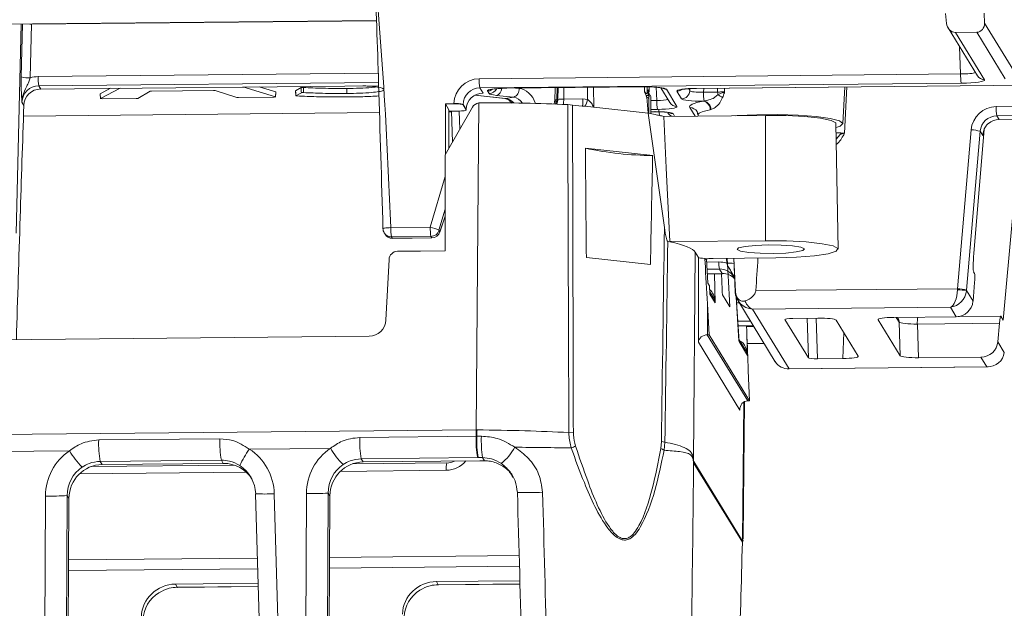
# Model space of a CAD drawing. Header units: millimetres. Extents: x 0 to 1118, y 0 to 864.
# Tile 96 of 256: x 516 to 531, y 291 to 300. Entities that reach past the tile are written whole.
import ezdxf

# ---------------------------------------------------------------- set-up
doc = ezdxf.new("R2010")
doc.units = ezdxf.units.MM
doc.styles.add('SLDTEXTSTYLE3', font='TXT', dxfattribs={"width": 0.605})
doc.dimstyles.new('SLDDIMSTYLE0', dxfattribs={"dimtxt": 3.175, "dimasz": 3.302, "dimexe": 0, "dimexo": 0.0625, "dimgap": 0.79375, "dimtad": 0, "dimtih": 1, "dimtoh": 1, "dimdec": 1, "dimlfac": 4, "dimrnd": 1e-09, "dimzin": 12, "dimdsep": 46, "dimtxsty": 'SLDTEXTSTYLE3', "dimsah": 1, "dimcen": 0.09, "dimadec": 0, "dimazin": 3, "dimtfac": 1, "dimtofl": 0, "dimtmove": 0, "dimatfit": 3, "dimfxl": 1, "dimfrac": 2, "dimtolj": 1, "dimtzin": 12, "dimarcsym": 0})

# ---------------------------------------------------------------- blocks, each defined once
blk = doc.blocks.new('_D_12')
at = {"color": 7, "linetype": 'Continuous', "lineweight": 0}
for p, q in [((520.817, 345.837), (559.739, 345.837)), ((558.139, 345.837), (558.139, 312.211)), ((558.139, 273.712), (558.139, 307.339)), ((443.176, 273.712), (559.739, 273.712))]:
    blk.add_line(p, q, dxfattribs=at)
for points in [[(558.139, 345.837), (557.631, 342.535), (558.647, 342.535)], [(558.139, 273.712), (558.647, 277.014), (557.631, 277.014)]]:
    blk.add_solid(points, dxfattribs=at)
at = {"color": 7, "linetype": 'Continuous', "lineweight": 0, "insert": (552.682, 311.431), "char_height": 3.175, "attachment_point": 1, "style": 'SLDTEXTSTYLE3'}
blk.add_mtext('288.5', dxfattribs=at)
blk = doc.blocks.new('_D_13')
at = {"color": 7, "linetype": 'Continuous', "lineweight": 0}
for p, q in [((441.576, 275.312), (441.576, 357.886)), ((519.351, 346.187), (519.351, 357.886)), ((441.576, 356.286), (475.007, 356.286)), ((519.351, 356.286), (485.921, 356.286))]:
    blk.add_line(p, q, dxfattribs=at)
for points in [[(441.576, 356.286), (444.878, 355.778), (444.878, 356.794)], [(519.351, 356.286), (516.049, 356.794), (516.049, 355.778)]]:
    blk.add_solid(points, dxfattribs=at)
at = {"color": 7, "linetype": 'Continuous', "lineweight": 0, "insert": (475.007, 357.942), "char_height": 3.175, "attachment_point": 1, "style": 'SLDTEXTSTYLE3'}
blk.add_mtext('311.1', dxfattribs=at)

msp = doc.modelspace()

# ---------------------------------------------------------------- linework, layer by layer
at = {"color": 7, "linetype": 'Continuous', "lineweight": 15}
for p, q in [((515.156, 299.678), (521.46, 299.739)), ((529.904, 299.699), (529.89, 299.843)), ((530.461, 299.849), (530.466, 299.704)), ((529.927, 299.632), (530.36, 298.924)), ((530.351, 299.568), (530.038, 299.565)), ((521.491, 298.776), (516.485, 298.727)), ((517.517, 298.737), (517.367, 298.657)), ((517.663, 298.739), (517.372, 298.584)), ((519.962, 298.609), (519.48, 298.757)), ((519.968, 298.683), (519.719, 298.759)), ((520.343, 298.747), (520.261, 298.702)), ((521.02, 298.66), (521.02, 298.735)), ((523.392, 298.739), (525.419, 298.759)), ((524.104, 298.746), (524.099, 298.559)), ((525.419, 298.759), (525.418, 298.76)), ((525.498, 298.688), (525.497, 298.758)), ((525.669, 298.745), (525.803, 298.527)), ((526.198, 298.735), (532.044, 298.792)), ((528.367, 298.214), (528.396, 298.757)), ((517.366, 298.657), (517.371, 298.583)), ((517.366, 298.657), (517.367, 298.657)), ((517.372, 298.584), (517.398, 298.58)), ((517.398, 298.58), (517.9, 298.585)), ((517.9, 298.585), (517.922, 298.587)), ((517.922, 298.587), (518.105, 298.694)), ((518.105, 298.694), (518.127, 298.696)), ((518.127, 298.696), (519.044, 298.705)), ((519.044, 298.705), (519.069, 298.703)), ((519.069, 298.703), (519.392, 298.601)), ((519.392, 298.601), (519.417, 298.599)), ((519.417, 298.599), (519.941, 298.604)), ((519.941, 298.604), (519.962, 298.609)), ((519.964, 298.608), (519.97, 298.682)), ((519.968, 298.683), (519.97, 298.682)), ((520.26, 298.702), (520.265, 298.627)), ((520.261, 298.702), (520.261, 298.702)), ((520.346, 298.672), (520.266, 298.628)), ((522.917, 298.635), (523.359, 298.587)), ((523.372, 298.587), (523.359, 298.587)), ((525.485, 298.369), (525.462, 298.604)), ((525.493, 298.368), (525.495, 298.585)), ((525.497, 298.621), (525.499, 298.632)), ((525.5, 298.678), (525.5, 298.688)), ((525.522, 298.617), (525.511, 298.637)), ((525.522, 298.617), (525.522, 298.617)), ((525.523, 298.616), (525.522, 298.617)), ((525.523, 298.361), (525.523, 298.616)), ((522.881, 298.458), (522.476, 297.754)), ((522.481, 298.506), (522.607, 298.507)), ((522.483, 297.767), (522.481, 298.506)), ((522.481, 298.506), (522.533, 298.421)), ((522.741, 298.492), (522.787, 298.417)), ((522.788, 298.422), (522.788, 298.424)), ((522.989, 298.521), (522.974, 298.52)), ((524.098, 298.559), (524.098, 298.559)), ((524.292, 298.496), (524.364, 298.49)), ((524.507, 298.475), (524.364, 298.49)), ((524.544, 298.471), (524.507, 298.475)), ((524.678, 298.457), (524.544, 298.471)), ((525.485, 298.369), (524.678, 298.457)), ((516.23, 298.326), (521.503, 298.377)), ((522.533, 297.853), (522.533, 298.421)), ((522.672, 298.4), (522.533, 298.399)), ((522.533, 298.387), (522.571, 298.387)), ((522.57, 298.399), (522.583, 297.941)), ((522.788, 298.416), (522.788, 298.422)), ((525.724, 296.677), (525.485, 298.369)), ((525.523, 298.39), (525.585, 298.391)), ((525.585, 298.391), (525.584, 298.392)), ((527.224, 298.336), (525.714, 298.322)), ((526.208, 298.392), (526.219, 298.343)), ((526.223, 298.344), (526.223, 298.327)), ((532.354, 298.292), (530.683, 298.276)), ((530.742, 295.307), (531.012, 298.279)), ((528.298, 296.355), (528.266, 298.215)), ((530.307, 296.291), (530.463, 298.133)), ((528.338, 298.076), (528.268, 298.075)), ((528.329, 298.052), (528.27, 297.982)), ((524.554, 297.849), (525.551, 297.741)), ((522.477, 296.331), (522.476, 297.754)), ((522.398, 296.608), (522.476, 296.844)), ((521.573, 296.598), (521.587, 296.576)), ((521.695, 296.516), (522.281, 296.522)), ((525.774, 296.473), (525.804, 296.467)), ((525.804, 296.467), (527.221, 296.48)), ((522.109, 296.327), (521.77, 296.324)), ((522.477, 296.331), (522.109, 296.327)), ((526.228, 296.233), (526.181, 296.31)), ((521.599, 295.306), (521.645, 296.205)), ((524.569, 296.233), (525.517, 296.131)), ((526.333, 296.203), (526.323, 296.219)), ((526.327, 296.161), (526.327, 296.161)), ((526.327, 296.161), (526.327, 296.161)), ((526.366, 295.853), (526.348, 296.211)), ((527.376, 296.229), (526.448, 296.22)), ((526.753, 296.223), (526.772, 295.723)), ((526.777, 295.727), (526.755, 296.223)), ((526.359, 295.991), (526.585, 295.993)), ((526.464, 295.992), (526.477, 295.563)), ((530.305, 296.02), (530.32, 295.995)), ((526.39, 295.814), (526.366, 295.853)), ((526.398, 295.707), (526.39, 295.813)), ((530.319, 295.86), (530.296, 295.585)), ((526.452, 295.633), (526.396, 295.724)), ((526.583, 295.681), (526.693, 295.502)), ((526.777, 295.725), (526.777, 295.727)), ((526.388, 295.088), (526.362, 295.546)), ((526.829, 295.001), (526.785, 295.651)), ((526.81, 295.599), (527.367, 294.69)), ((530.707, 295.363), (530.078, 295.357)), ((530.708, 295.362), (530.742, 295.307)), ((526.815, 295.219), (527.041, 295.222)), ((527.51, 295.314), (527.857, 294.748)), ((527.999, 295.335), (527.625, 295.331)), ((528.595, 294.771), (528.268, 295.306)), ((529.218, 294.777), (528.891, 295.312)), ((530.048, 295.355), (529.121, 295.346)), ((529.184, 295.335), (529.177, 295.346)), ((530.688, 295.258), (530.663, 294.985)), ((526.361, 295.088), (526.388, 295.088)), ((526.986, 294.111), (526.388, 295.088)), ((526.938, 295.212), (527.046, 295.213)), ((526.94, 295.211), (526.943, 295.154)), ((526.943, 295.154), (526.943, 295.155)), ((526.943, 295.154), (526.945, 295.107)), ((526.945, 295.107), (526.954, 294.784)), ((515.131, 295.008), (521.35, 295.069)), ((526.929, 294.854), (526.828, 295.019)), ((527.201, 294.961), (526.951, 294.959)), ((527.991, 294.733), (528.365, 294.737)), ((529.487, 294.748), (530.414, 294.757)), ((526.967, 294.558), (526.986, 294.111)), ((527.558, 294.584), (530.52, 294.613)), ((526.891, 292.08), (526.91, 294.099)), ((526.96, 294.111), (526.986, 294.111)), ((519.19, 293.185), (517.396, 293.168)), ((522.5, 293.19), (521.1, 293.176)), ((521.262, 293.205), (522.991, 293.222)), ((522.501, 293.189), (522.5, 293.19)), ((522.991, 293.222), (523.057, 293.223)), ((519.353, 293.159), (517.234, 293.139)), ((516.903, 292.666), (516.841, 281.327)), ((519.669, 292.735), (519.668, 292.734)), ((519.668, 292.734), (520.019, 280.633)), ((520.769, 292.704), (520.707, 281.365)), ((523.583, 291.447), (522.346, 291.435)), ((518.48, 291.397), (519.707, 291.409)), ((518.508, 291.351), (518.511, 291.348)), ((518.511, 291.348), (519.708, 291.36)), ((522.375, 291.388), (522.378, 291.386)), ((522.378, 291.386), (523.585, 291.398))]:
    msp.add_line(p, q, dxfattribs=at)
at = {"color": 9, "linetype": 'Continuous', "lineweight": 0}
for p, q in [((521.46, 299.738), (516.35, 299.688)), ((516.196, 299.688), (516.121, 296.593)), ((516.196, 298.907), (516.215, 299.688)), ((516.35, 299.688), (516.33, 298.892)), ((530.466, 299.704), (530.899, 298.998)), ((530.038, 299.565), (530.467, 298.865)), ((530.774, 298.877), (530.351, 299.568)), ((530.112, 298.95), (530.097, 299.353)), ((516.446, 298.911), (521.485, 298.961)), ((522.98, 298.88), (530.112, 298.95)), ((521.489, 298.824), (516.456, 298.775)), ((516.456, 298.775), (516.485, 298.727)), ((530.122, 298.814), (522.99, 298.745)), ((522.99, 298.745), (523.037, 298.667)), ((523.391, 298.74), (525.418, 298.76)), ((523.392, 298.739), (523.391, 298.74)), ((523.518, 298.74), (523.573, 298.734)), ((524.134, 298.746), (524.129, 298.57)), ((524.147, 298.573), (524.148, 298.747)), ((524.233, 298.747), (524.232, 298.578)), ((524.586, 298.572), (524.585, 298.751)), ((524.676, 298.752), (524.678, 298.457)), ((525.428, 298.688), (525.427, 298.759)), ((525.47, 298.759), (525.471, 298.696)), ((525.498, 298.689), (525.496, 298.758)), ((525.613, 298.559), (525.602, 298.753)), ((525.753, 298.724), (525.91, 298.468)), ((526.084, 298.731), (526.102, 298.702)), ((526.102, 298.702), (526.103, 298.732)), ((526.197, 298.736), (532.043, 298.793)), ((526.198, 298.735), (526.197, 298.736)), ((526.306, 298.736), (526.303, 298.68)), ((526.513, 298.682), (526.512, 298.738)), ((526.615, 298.739), (526.616, 298.687)), ((528.425, 298.757), (528.391, 298.072)), ((517.367, 298.657), (517.372, 298.584)), ((519.962, 298.609), (519.968, 298.683)), ((522.92, 298.636), (523.372, 298.587)), ((523.128, 298.659), (523.104, 298.698)), ((523.491, 298.605), (523.236, 298.633)), ((523.372, 298.587), (523.491, 298.605)), ((524.129, 298.57), (524.147, 298.573)), ((524.232, 298.578), (524.516, 298.581)), ((524.516, 298.581), (524.586, 298.572)), ((525.486, 298.709), (525.498, 298.689)), ((525.493, 298.634), (525.499, 298.632)), ((525.522, 298.362), (525.522, 298.617)), ((525.977, 298.583), (525.91, 298.694)), ((526.303, 298.68), (526.513, 298.682)), ((516.235, 298.484), (516.207, 298.53)), ((522.607, 298.507), (522.607, 298.512)), ((522.741, 298.499), (522.741, 298.492)), ((522.788, 298.424), (522.741, 298.499)), ((522.787, 298.417), (522.788, 298.424)), ((522.935, 293.68), (522.974, 298.52)), ((523.455, 298.52), (523.455, 298.528)), ((525.523, 298.558), (525.613, 298.559)), ((525.623, 298.426), (525.523, 298.425)), ((526.178, 298.326), (526.101, 298.451)), ((526.312, 298.548), (526.299, 298.547)), ((530.639, 298.468), (532.307, 298.484)), ((521.503, 298.378), (516.23, 298.327)), ((522.571, 298.388), (522.533, 298.388)), ((522.686, 298.401), (522.694, 298.132)), ((525.523, 298.391), (525.584, 298.392)), ((525.852, 298.363), (525.876, 298.323)), ((526.414, 298.423), (526.403, 298.42)), ((527.221, 296.48), (527.224, 298.336)), ((532.316, 298.347), (530.649, 298.331)), ((530.649, 298.331), (530.683, 298.276)), ((530.067, 295.771), (530.268, 298.123)), ((530.401, 298.101), (530.2, 295.749)), ((530.44, 298.039), (530.401, 298.101)), ((522.256, 296.681), (522.476, 297.431)), ((522.476, 296.946), (522.385, 296.635)), ((522.399, 296.613), (522.476, 296.846)), ((521.67, 296.675), (522.256, 296.681)), ((522.266, 296.545), (521.68, 296.54)), ((521.68, 296.54), (521.694, 296.517)), ((522.279, 296.523), (522.266, 296.545)), ((522.385, 296.635), (522.399, 296.613)), ((522.399, 296.613), (522.398, 296.608)), ((521.694, 296.517), (522.279, 296.523)), ((521.695, 296.516), (521.694, 296.517)), ((522.281, 296.522), (522.279, 296.523)), ((526.181, 296.31), (526.156, 293.231)), ((526.227, 294.978), (526.228, 296.233)), ((526.351, 296.164), (526.532, 296.166)), ((526.647, 296.149), (526.643, 296.222)), ((526.541, 296.062), (526.356, 296.06)), ((526.359, 295.993), (526.582, 295.995)), ((526.582, 295.995), (526.541, 296.062)), ((526.398, 295.692), (526.39, 295.814)), ((526.477, 295.563), (526.398, 295.692)), ((527.078, 295.742), (530.067, 295.771)), ((530.2, 295.742), (530.296, 295.585)), ((526.362, 295.546), (526.361, 295.088)), ((526.83, 294.987), (526.785, 295.652)), ((526.792, 295.561), (526.833, 295.561)), ((529.961, 295.497), (527.031, 295.469)), ((527.031, 295.469), (527.572, 294.586)), ((530.048, 295.355), (529.961, 295.497)), ((526.999, 295.29), (526.81, 295.288)), ((526.815, 295.22), (527.04, 295.223)), ((527.51, 295.316), (527.51, 295.314)), ((527.857, 294.748), (527.838, 295.333)), ((527.972, 295.335), (527.991, 294.733)), ((528.891, 295.316), (528.891, 295.312)), ((529.202, 295.275), (529.159, 295.346)), ((529.218, 294.777), (529.202, 295.275)), ((530.688, 295.258), (529.471, 295.246)), ((529.471, 295.246), (529.487, 294.748)), ((526.36, 295.088), (526.959, 294.111)), ((528.365, 294.737), (528.38, 295.122)), ((526.843, 293.973), (526.227, 294.978)), ((526.954, 294.784), (526.83, 294.987)), ((530.663, 294.985), (530.759, 294.828)), ((530.501, 294.615), (530.414, 294.757)), ((527.572, 294.586), (530.501, 294.615)), ((526.882, 292.047), (526.901, 294.091)), ((526.843, 293.995), (526.843, 293.973)), ((513.548, 293.588), (522.935, 293.68)), ((522.935, 293.68), (522.948, 293.68)), ((524.376, 293.636), (524.309, 293.641)), ((517.344, 293.531), (519.139, 293.548)), ((521.211, 293.568), (522.935, 293.585)), ((522.935, 293.585), (522.945, 293.585)), ((525.669, 293.405), (525.68, 293.509)), ((525.68, 293.509), (525.731, 293.5)), ((525.731, 293.5), (525.719, 293.379)), ((516.911, 293.37), (515.708, 293.358)), ((520.777, 293.407), (519.575, 293.396)), ((519.162, 293.232), (517.367, 293.214)), ((517.367, 293.214), (517.396, 293.168)), ((519.19, 293.185), (519.162, 293.232)), ((522.958, 293.269), (521.234, 293.252)), ((521.234, 293.252), (521.262, 293.205)), ((522.968, 293.269), (522.958, 293.269)), ((523.057, 293.223), (523.028, 293.269)), ((526.879, 292.016), (526.157, 293.194)), ((526.158, 293.213), (526.88, 292.034)), ((519.532, 293.053), (517.057, 293.029)), ((522.492, 293.082), (520.924, 293.066)), ((520.356, 280.595), (520.422, 292.739)), ((520.744, 292.745), (520.678, 280.643)), ((520.769, 292.704), (520.744, 292.745)), ((516.489, 280.557), (516.556, 292.702)), ((516.878, 292.707), (516.811, 280.605)), ((516.903, 292.666), (516.878, 292.707)), ((519.945, 292.735), (520.297, 280.594)), ((516.898, 291.754), (519.696, 291.782)), ((520.764, 291.792), (523.573, 291.819)), ((519.701, 291.623), (516.897, 291.596)), ((523.577, 291.661), (520.764, 291.634)), ((522.346, 291.435), (522.375, 291.388)), ((518.48, 291.397), (518.508, 291.351)), ((518.508, 291.351), (519.708, 291.362)), ((522.375, 291.388), (523.585, 291.4))]:
    msp.add_line(p, q, dxfattribs=at)
at = {"color": 9, "linetype": 'Continuous', "lineweight": 0, "flags": 128}
for points in [[(516.322, 299.689), (516.325, 299.689), (516.35, 299.688)], [(520.346, 298.672), (520.345, 298.689), (520.344, 298.712), (520.343, 298.747)], [(520.378, 298.749), (520.379, 298.725), (520.38, 298.699), (520.38, 298.691), (520.38, 298.674)], [(520.261, 298.702), (520.261, 298.701), (520.263, 298.666), (520.265, 298.643), (520.266, 298.628)], [(525.498, 298.689), (525.498, 298.68), (525.498, 298.678)], [(526.101, 298.451), (526.098, 298.464), (526.102, 298.476), (526.115, 298.489), (526.137, 298.501), (526.166, 298.513), (526.203, 298.525), (526.247, 298.536), (526.299, 298.547)], [(526.403, 298.42), (526.357, 298.411), (526.317, 298.401), (526.284, 298.39), (526.257, 298.379), (526.238, 298.368), (526.227, 298.357), (526.223, 298.346), (526.223, 298.344)], [(526.772, 295.721), (526.772, 295.722), (526.772, 295.722), (526.772, 295.723), (526.773, 295.723), (526.773, 295.724), (526.774, 295.724), (526.775, 295.725), (526.777, 295.725)]]:
    msp.add_lwpolyline(points, dxfattribs=at)
at = {"color": 7, "linetype": 'Continuous', "lineweight": 15, "flags": 128}
for points in [[(525.714, 298.322), (525.751, 297.56), (525.804, 296.467)], [(528.267, 298.157), (528.327, 298.178), (528.367, 298.217), (528.318, 298.255), (528.182, 298.29), (527.973, 298.319), (527.706, 298.339), (527.405, 298.349), (527.095, 298.347), (526.802, 298.334), (526.77, 298.332)], [(528.266, 298.215), (528.263, 298.224), (528.193, 298.261), (528.035, 298.294), (527.805, 298.319), (527.526, 298.333), (527.224, 298.336)], [(527.797, 296.359), (527.774, 296.335), (527.678, 296.314), (527.525, 296.298), (527.337, 296.292), (527.143, 296.295), (526.973, 296.307), (526.853, 296.326), (526.8, 296.35), (526.823, 296.374), (526.919, 296.396), (527.072, 296.411), (527.26, 296.418), (527.454, 296.415), (527.624, 296.403), (527.744, 296.383), (527.797, 296.359)], [(527.221, 296.48), (527.533, 296.477), (527.822, 296.462), (528.06, 296.436), (528.223, 296.403), (528.295, 296.364), (528.27, 296.325), (528.15, 296.289), (527.947, 296.259), (527.68, 296.238), (527.376, 296.229)], [(526.772, 295.722), (526.772, 295.723), (526.772, 295.723)]]:
    msp.add_lwpolyline(points, dxfattribs=at)
at = {"color": 9, "linetype": 'Continuous', "lineweight": 0}
for centre, radius, start, end in [((516.308, 299.317), 0.425, 254.6965, 272.9652), ((517.048, 298.885), 0.603, 177.5183, 190.5538), ((523.577, 298.854), 0.597, 177.5448, 190.5897), ((530.709, 298.924), 0.597, 177.5448, 190.5897), ((530.465, 298.988), 0.123, 211.5895, 270.7181), ((523.126, 298.786), 0.126, 270.5874, 334.6506), ((523.201, 298.74), 0.113, 287.6466, 358.0325), ((523.446, 298.724), 0.127, 290.9492, 4.8619), ((525.752, 298.848), 0.124, 241.7949, 270.6031), ((523.103, 298.824), 0.126, 270.5868, 299.8895), ((523.992, 298.57), 0.138, 331.3854, 0.2523), ((524.01, 298.572), 0.136, 329.692, 0.3302), ((523.22, 298.573), 1.012, 355.8039, 0.3102), ((524.209, 298.551), 0.309, 345.4816, 5.5365), ((524.24, 298.657), 0.357, 328.5367, 346.1196), ((525.588, 298.702), 0.117, 183.1391, 215.8151), ((525.608, 298.711), 0.123, 180.9755, 211.6074), ((525.418, 298.605), 0.0808, 11.5023, 21.1125), ((525.908, 298.82), 0.126, 270.5868, 299.8851), ((525.976, 298.709), 0.126, 270.5247, 356.7745), ((526.962, 298.659), 0.659, 178.136, 189.6397), ((528.109, 298.688), 1.596, 180.223, 181.7808), ((526.372, 298.29), 0.377, 55.2221, 67.8867), ((522.629, 298.049), 0.464, 75.9381, 92.6405), ((526.199, 298.534), 0.587, 177.5977, 190.6628), ((525.908, 298.591), 0.123, 211.5909, 270.7167), ((526.103, 298.328), 0.123, 31.3867, 90.717), ((526.277, 298.422), 0.126, 359.0926, 79.8033), ((526.282, 298.42), 0.132, 1.3985, 76.9585), ((531.242, 298.441), 0.603, 177.5183, 190.5538), ((525.851, 298.487), 0.124, 242.2087, 270.6032), ((530.261, 297.667), 0.456, 72.0829, 89.1795), ((522.267, 296.649), 0.597, 177.5448, 190.5897), ((522.099, 296.027), 0.673, 64.773, 76.4492), ((522.853, 296.655), 0.597, 177.5448, 190.5897), ((521.679, 296.663), 0.123, 211.5888, 270.7188), ((521.692, 296.641), 0.123, 211.5888, 270.7188), ((522.265, 296.671), 0.126, 270.5762, 343.3635), ((522.278, 296.649), 0.126, 270.5762, 343.3635), ((526.975, 296.153), 0.444, 178.3337, 191.83), ((526.683, 295.87), 0.281, 74.7901, 97.2947), ((526.778, 295.721), 0.00651, 100.3538, 155.8991), ((529.997, 294.49), 1.268, 80.7909, 86.8708), ((530.06, 295.315), 0.456, 72.0829, 89.1795), ((529.08, 295.271), 0.123, 1.9845, 31.4731), ((529.976, 295.264), 0.506, 170.3379, 182.0794), ((545.54, 293.695), 22.605, 180.0391, 180.2792), ((545.801, 293.003), 22.863, 178.3039, 178.541), ((518.736, 293.473), 1.393, 177.6303, 190.7085), ((520.531, 293.491), 1.393, 177.6303, 190.7085), ((522.603, 293.511), 1.393, 177.6303, 190.7085), ((524.327, 293.528), 1.393, 177.6303, 190.7085), ((524.387, 293.528), 1.443, 177.7106, 190.3336), ((525.076, 293.528), 2.064, 178.3906, 187.2043), ((518.071, 294.075), 1.357, 211.3131, 224.1532), ((520.897, 292.472), 1.613, 145.0763, 155.0559), ((521.937, 294.113), 1.357, 211.3131, 224.1532), ((522.751, 293.843), 0.865, 310.1068, 330.9665), ((523.969, 294.372), 1.029, 291.2864, 295.2193), ((525.548, 293.109), 0.32, 57.628, 67.7055), ((522.803, 293.112), 0.313, 165.5679, 185.5383), ((525.687, 293.292), 0.473, 350.3687, 352.6161), ((524.43, 293.228), 1.728, 358.8929, 359.4975), ((520.52, 296.354), 3.616, 268.4568, 273.5605), ((523.706, 296.19), 3.439, 267.349, 273.5731), ((516.653, 296.316), 3.616, 268.4568, 273.5605), ((519.8, 295.357), 2.626, 267.1283, 273.1748), ((525.152, 292.049), 1.728, 358.8929, 359.4975), ((525.997, 291.977), 0.888, 2.8234, 4.4716)]:
    msp.add_arc(centre, radius, start, end, dxfattribs=at)
at = {"color": 7, "linetype": 'Continuous', "lineweight": 15}
for centre, radius, start, end in [((525.607, 302.926), 5.185, 258.2809, 269.3808), ((521.68, 296.664), 0.125, 181.5667, 211.4866), ((521.694, 296.641), 0.125, 211.4866, 270.5589), ((522.279, 296.647), 0.125, 270.5589, 341.6213), ((526.585, 295.748), 0.247, 43.4258, 90.6669)]:
    msp.add_arc(centre, radius, start, end, dxfattribs=at)
for centre, major_axis, ratio, start_param, end_param in [((530.028, 299.705), (-0.038, 0.136), 0.877333, 1.371946, 2.907836), ((530.341, 299.708), (-0.038, 0.136), 0.877333, 2.907836, 4.443725), ((516.484, 298.48), (0.224, 0.112), 0.984419, 1.111555, 2.656171), ((523.037, 298.42), (0.225, 0.11), 0.983819, 1.118701, 2.663318), ((522.617, 298.491), (0.125, 0), 0.12625, 0.077153, 1.647035), ((522.989, 298.397), (0.104, 0.069), 0.990134, 1.111818, 2.039672), ((523.205, 298.143), (3, 0), 0.1262, 1.199924, 1.642902), ((522.663, 298.416), (0.125, 0), 0.126186, 4.790222, 6.360333), ((525.88, 298.44), (0.0755, 0.0998), 0.994103, 2.7698, 3.438855), ((530.682, 298.029), (0.224, 0.112), 0.984419, 1.111555, 1.800964), ((528.377, 298.099), (0.188, 0), 0.126097, 4.096495, 4.502965), ((528.031, 291.254), (0.374, 7.109), 0.026246, 0.286738, 0.289205), ((525.992, 462.242), (1.032, 180.607), 0.00668, 2.714659, 2.736806), ((525.992, 462.242), (1.032, 180.607), 0.00668, 3.545012, 3.56716), ((523.19, 296.281), (3, 0), 0.1262, 0.07714, 0.512872), ((521.77, 296.2), (0.104, 0.069), 0.990134, 0.992474, 2.510911), ((530.327, 296.268), (0.019, 0.25), 0.086834, 1.486364, 3.022254), ((526.352, 296.235), (0.125, 0), 0.126899, 3.219158, 4.475501), ((526.352, 295.56), (-0.123, 2.179), 0.004021, 4.991361, 5.019358), ((526.352, 295.56), (-0.123, 2.179), 0.004021, 4.705817, 4.991335), ((528.053, 266.825), (-1.584, 32.184), 0.003487, 5.81176, 5.863707), ((526.407, 352.223), (-0.122, 60.339), 0.026232, 3.5011, 3.523248), ((526.55, 295.8), (-0.061, 0.256), 0.946255, 5.043305, 6.069447), ((528.053, 266.825), (-1.584, 32.184), 0.003487, 0.436279, 0.458669), ((530.309, 295.871), (0.01, 0.125), 0.086834, 4.627957, 6.163847), ((526.274, 295.685), (0.122, 0.035), 0.767215, 5.994204, 6.217774), ((526.782, 295.71), (-0.006, 0.125), 0.071955, 1.467568, 1.476295), ((527.031, 295.717), (0.235, -0.115), 0.934436, 3.605711, 5.1416), ((526.352, 295.556), (-0.047, 0.143), 0.819808, 4.501099, 4.996884), ((530.047, 295.604), (0.184, 0.169), 0.99294, 3.974578, 5.458107), ((530.697, 295.238), (0.01, 0.125), 0.086834, 6.163847, 7.699736), ((521.35, 295.317), (0.209, 0.138), 0.990134, 4.134067, 5.652503), ((527.635, 295.315), (0.125, 0), 0.126175, 1.649167, 3.218746), ((528.018, 295.303), (0.25, 0), 0.126222, 0.077128, 1.646707), ((529.14, 295.314), (0.25, 0), 0.126175, 1.649167, 3.218746), ((526.352, 294.978), (0.122, 0.034), 0.8591, 1.264011, 2.826081), ((526.352, 295.104), (0.125, 0), 0.126899, 4.781228, 4.789042), ((526.817, 295.208), (0.125, 0), 0.130693, 0.198052, 0.248252), ((526.964, 293.793), (0.015, 1.42), 0.087783, 0.287121, 0.288557), ((526.82, 295.119), (-0.024, 0.511), 0.243703, 4.770175, 4.771157), ((526.977, 294.54), (-0.088, 2.122), 0.004247, 1.300079, 1.562254), ((526.706, 294.979), (0.122, 0.035), 0.767215, 5.994204, 6.217774), ((530.415, 295.004), (0.224, 0.112), 0.984419, 4.253148, 5.736677), ((526.83, 294.777), (-0.047, 0.143), 0.819808, 4.501099, 4.996884), ((529.468, 294.78), (0.25, 0), 0.126222, 3.218721, 4.788299), ((530.501, 294.863), (0.235, -0.115), 0.934436, 5.1416, 6.62513), ((527.572, 294.834), (0.133, 0.216), 0.921259, 2.703336, 3.729478), ((527.982, 294.749), (0.125, 0), 0.126222, 3.218721, 4.788299), ((528.346, 294.769), (0.25, 0), 0.126175, 4.79076, 6.360338), ((526.967, 293.973), (-0.037, 0.134), 0.888926, 6.055088, 7.617157), ((526.969, 294.095), (0.125, 0), 0.126863, 1.649292, 1.657107), ((519.196, 292.679), (-0.04, 0.504), 0.985671, 5.188648, 6.21479), ((521.268, 292.7), (-0.04, 0.504), 0.985671, 6.21479, 7.768133), ((522.501, 293.436), (0.218, 0.122), 0.987363, 4.20712, 4.692075), ((517.402, 292.662), (-0.04, 0.504), 0.985671, 6.21479, 7.768133), ((519.171, 292.721), (-0.091, 0.504), 0.973094, 4.565841, 5.54322), ((522.341, 290.949), (0.468, 0.177), 0.967477, 1.20795, 2.761293), ((518.474, 290.911), (0.468, 0.177), 0.967477, 1.20795, 2.761293), ((522.366, 290.907), (0.473, 0.164), 0.954063, 1.807873, 2.785252), ((518.499, 290.869), (0.473, 0.164), 0.954063, 1.807873, 2.785252)]:
    msp.add_ellipse(centre, major_axis=major_axis, ratio=ratio, start_param=start_param, end_param=end_param, dxfattribs=at)
at = {"color": 9, "linetype": 'Continuous', "lineweight": 0}
for centre, major_axis, ratio, start_param, end_param in [((516.447, 298.538), (0.292, 0.235), 0.992103, 0.898521, 1.212662), ((522.981, 298.506), (0.276, 0.254), 0.99294, 0.832985, 2.377601), ((530.093, 298.985), (0.25, -0.005), 0.14197, 4.794076, 5.983757), ((530.093, 298.861), (0.375, 0), 0.126175, 4.79076, 6.360338), ((516.456, 298.526), (0.177, 0.176), 0.993303, 0.79449, 2.339106), ((522.991, 298.495), (0.151, 0.2), 0.994103, 0.654237, 2.198854), ((523.416, 298.701), (0.313, 0), 0.126145, 1.650703, 3.218761), ((523.56, 298.361), (-0.025, 0.375), 0.757993, 5.082497, 6.15046), ((525.441, 298.721), (0.313, 0), 0.126252, 0.077113, 1.64517), ((526.222, 298.697), (0.313, 0), 0.126068, 1.649721, 3.218691), ((523.44, 298.663), (0.313, 0), 0.126079, 3.218632, 4.002895), ((523.378, 298.34), (-0.051, 0.245), 0.747378, 5.369692, 6.047092), ((523.479, 298.355), (-0.007, 0.251), 0.758706, 5.399813, 6.181261), ((524.224, 298.562), (0.125, 0.003), 0.127891, 2.430245, 3.13359), ((524.241, 298.565), (0.125, 0.001), 0.109526, 1.647282, 2.432553), ((525.598, 298.589), (0.188, -0.007), 0.157406, 4.800162, 5.949763), ((526.289, 298.586), (0.313, 0), 0.126252, 3.218706, 4.743931), ((526.289, 298.71), (0.188, 0.006), 0.163067, 3.211487, 4.779544), ((528.969, 1011.175), (4.156, 755.355), 0.003018, 2.80386, 2.823826), ((529.131, 1011.197), (4.319, 755.376), 0.002767, 2.803889, 2.823853), ((525.598, 298.465), (0.313, 0), 0.126145, 4.792296, 6.360353), ((530.64, 298.094), (0.292, 0.235), 0.992103, 0.898521, 2.382051), ((525.603, 298.36), (0.25, 0), 0.126212, 0.077134, 1.647245), ((525.89, 298.428), (0.195, 0.157), 0.992103, 2.495497, 2.866578), ((530.65, 298.082), (0.177, 0.176), 0.993303, 0.79449, 2.27802), ((528.377, 298.099), (0.188, 0.006), 0.145581, 4.494529, 4.782096), ((529.131, 1011.197), (4.319, 755.376), 0.002767, 3.458823, 3.472006), ((528.969, 1011.175), (4.156, 755.355), 0.003018, 3.458797, 3.471182), ((526.54, 295.78), (-0.077, 0.379), 0.966227, 5.786319, 6.098267), ((526.352, 295.556), (-0.017, 0.224), 0.553827, 4.701872, 5.80773), ((529.961, 295.745), (0.017, 0.25), 0.416074, 3.300274, 4.783804), ((529.961, 295.745), (0.133, 0.216), 0.921259, 3.729478, 5.213007), ((530.086, 295.746), (0.008, 0.25), 0.081814, 1.47363, 1.534717), ((530.21, 295.737), (0.01, 0.125), 0.086834, 1.477638, 1.538724), ((527.031, 295.717), (-0.026, 0.249), 0.567632, 2.048788, 2.96174), ((529.452, 295.273), (0.25, -0.004), 0.107676, 3.219841, 4.789419), ((526.83, 294.777), (-0.017, 0.224), 0.553827, 4.701872, 6.223799), ((517.353, 292.695), (-0.064, 0.807), 0.985671, 0.507569, 1.484947), ((519.148, 292.713), (-0.064, 0.807), 0.985671, 4.661447, 5.638825), ((521.22, 292.733), (-0.064, 0.807), 0.985671, 0.507569, 1.484947), ((522.492, 293.453), (0.325, 0.187), 0.987935, 4.195229, 5.078071), ((517.376, 292.703), (-0.091, 0.504), 0.973094, 0.411964, 1.389342), ((521.243, 292.741), (-0.091, 0.504), 0.973094, 0.411964, 1.389342)]:
    msp.add_ellipse(centre, major_axis=major_axis, ratio=ratio, start_param=start_param, end_param=end_param, dxfattribs=at)
at = {"color": 7, "linetype": 'Continuous', "lineweight": 15}
for points, knots in [([(521.435, 300.495), (521.492, 299.783), (521.594, 298.511), (521.647, 297.236), (521.67, 296.675)], [0, 0, 0, 0, 0.560193, 1, 1, 1, 1]), ([(521.555, 296.659), (521.534, 297.374), (521.496, 298.652), (521.454, 299.932), (521.435, 300.495)], [0, 0, 0, 0, 0.559805, 1, 1, 1, 1]), ([(520.343, 298.747), (520.344, 298.748), (520.346, 298.748), (520.352, 298.749), (520.359, 298.75), (520.367, 298.75), (520.374, 298.75), (520.377, 298.75), (520.378, 298.749)], [0, 0, 0, 0, 0.190198, 0.380413, 0.570217, 0.759747, 0.949422, 1, 1, 1, 1]), ([(521.02, 298.735), (520.96, 298.735), (520.839, 298.735), (520.621, 298.738), (520.471, 298.745), (520.378, 298.749)], [0, 0, 0, 0, 0.27445, 0.549416, 1, 1, 1, 1]), ([(521.456, 298.759), (521.433, 298.756), (521.368, 298.746), (521.21, 298.739), (521.084, 298.736), (521.02, 298.735)], [0, 0, 0, 0, 0.212097, 0.601169, 1, 1, 1, 1]), ([(521.258, 298.774), (521.287, 298.773), (521.361, 298.77), (521.458, 298.76), (521.54, 298.744), (521.558, 298.732), (521.568, 298.725)], [0, 0, 0, 0, 0.168208, 0.427587, 0.687069, 1, 1, 1, 1]), ([(523.163, 298.72), (523.164, 298.721), (523.166, 298.721), (523.186, 298.726), (523.227, 298.731), (523.298, 298.737), (523.36, 298.738), (523.392, 298.739)], [0, 0, 0, 0, 0.096382, 0.236088, 0.43759, 0.699757, 1, 1, 1, 1]), ([(525.419, 298.759), (525.444, 298.759), (525.505, 298.759), (525.59, 298.755), (525.656, 298.748), (525.686, 298.743), (525.696, 298.739), (525.694, 298.74), (525.694, 298.74)], [0, 0, 0, 0, 0.201108, 0.479231, 0.714707, 0.887228, 0.992177, 1, 1, 1, 1]), ([(525.968, 298.716), (525.969, 298.717), (525.971, 298.717), (525.991, 298.722), (526.033, 298.727), (526.104, 298.733), (526.165, 298.734), (526.198, 298.735)], [0, 0, 0, 0, 0.096009, 0.235439, 0.436689, 0.698767, 1, 1, 1, 1]), ([(520.266, 298.628), (520.265, 298.628), (520.264, 298.627), (520.267, 298.626), (520.272, 298.625), (520.277, 298.625), (520.279, 298.625)], [0, 0, 0, 0, 0.249526, 0.499064, 0.748355, 1, 1, 1, 1]), ([(520.279, 298.625), (520.329, 298.622), (520.467, 298.615), (520.737, 298.609), (520.955, 298.61), (521.077, 298.61)], [0, 0, 0, 0, 0.198031, 0.548795, 1, 1, 1, 1]), ([(520.38, 298.674), (520.378, 298.675), (520.372, 298.675), (520.364, 298.675), (520.356, 298.674), (520.35, 298.673), (520.347, 298.673), (520.346, 298.672), (520.346, 298.672)], [0, 0, 0, 0, 0.190636, 0.38129, 0.571534, 0.761507, 0.951627, 1, 1, 1, 1]), ([(521.02, 298.66), (520.96, 298.66), (520.839, 298.66), (520.622, 298.663), (520.473, 298.67), (520.38, 298.674)], [0, 0, 0, 0, 0.275582, 0.551679, 1, 1, 1, 1]), ([(521.56, 298.711), (521.56, 298.709), (521.557, 298.701), (521.496, 298.688), (521.382, 298.673), (521.212, 298.664), (521.084, 298.661), (521.02, 298.66)], [0, 0, 0, 0, 0.055078, 0.264074, 0.470557, 0.732717, 1, 1, 1, 1]), ([(521.077, 298.61), (521.137, 298.611), (521.282, 298.613), (521.417, 298.62), (521.495, 298.624)], [0, 0, 0, 0, 0.415371, 1, 1, 1, 1]), ([(523.359, 298.587), (523.369, 298.585), (523.393, 298.58), (523.434, 298.557), (523.458, 298.525), (523.465, 298.515)], [0, 0, 0, 0, 0.318942, 0.773985, 1, 1, 1, 1]), ([(525.452, 298.63), (525.449, 298.637), (525.439, 298.654), (525.433, 298.675), (525.428, 298.687), (525.428, 298.688)], [0, 0, 0, 0, 0.35798, 0.978488, 1, 1, 1, 1]), ([(525.462, 298.604), (525.461, 298.61), (525.459, 298.619), (525.454, 298.627), (525.452, 298.63)], [0, 0, 0, 0, 0.578663, 1, 1, 1, 1]), ([(525.495, 298.585), (525.495, 298.591), (525.495, 298.603), (525.496, 298.615), (525.497, 298.619), (525.497, 298.621)], [0, 0, 0, 0, 0.426386, 0.852727, 1, 1, 1, 1]), ([(525.511, 298.637), (525.507, 298.64), (525.503, 298.644), (525.5, 298.634), (525.499, 298.632)], [0, 0, 0, 0, 0.872052, 1, 1, 1, 1]), ([(516.124, 295.018), (516.143, 295.622), (516.178, 296.781), (516.217, 297.933), (516.235, 298.484)], [0, 0, 0, 0, 0.52108, 1, 1, 1, 1]), ([(524.099, 298.561), (524.098, 298.55), (524.097, 298.529), (524.091, 298.512), (524.088, 298.504)], [0, 0, 0, 0, 0.54237, 1, 1, 1, 1]), ([(525.714, 298.322), (525.694, 298.326), (525.652, 298.335), (525.578, 298.35), (525.524, 298.361), (525.493, 298.368)], [0, 0, 0, 0, 0.276864, 0.576315, 1, 1, 1, 1]), ([(525.585, 298.391), (525.607, 298.391), (525.656, 298.391), (525.724, 298.387), (525.771, 298.382), (525.794, 298.378), (525.796, 298.377), (525.797, 298.377)], [0, 0, 0, 0, 0.22833, 0.510379, 0.739265, 0.900536, 1, 1, 1, 1]), ([(530.44, 298.039), (530.44, 298.039), (530.441, 298.066), (530.451, 298.116), (530.482, 298.178), (530.512, 298.206), (530.524, 298.218)], [0, 0, 0, 0, 0.007484, 0.414669, 0.762934, 1, 1, 1, 1]), ([(528.329, 298.052), (528.33, 298.053), (528.334, 298.059), (528.335, 298.066), (528.337, 298.071)], [0, 0, 0, 0, 0.183442, 1, 1, 1, 1]), ([(525.724, 296.677), (525.732, 296.622), (525.741, 296.56), (525.759, 296.498), (525.764, 296.484), (525.769, 296.476), (525.772, 296.474), (525.774, 296.473), (525.774, 296.473)], [0, 0, 0, 0, 0.7493071, 0.8325249, 0.9218776, 0.9583366, 0.9885411, 1, 1, 1, 1]), ([(526.333, 296.203), (526.333, 296.204), (526.334, 296.208), (526.35, 296.213), (526.379, 296.217), (526.413, 296.219), (526.438, 296.22), (526.448, 296.22)], [0, 0, 0, 0, 0.194078, 0.408525, 0.622952, 0.837534, 1, 1, 1, 1]), ([(526.917, 295.589), (526.91, 295.587), (526.895, 295.583), (526.87, 295.586), (526.843, 295.597), (526.816, 295.619), (526.792, 295.655), (526.78, 295.692), (526.778, 295.717), (526.777, 295.725)], [0, 0, 0, 0, 0.094697, 0.208943, 0.336971, 0.488927, 0.673188, 0.895506, 1, 1, 1, 1]), ([(527.078, 295.742), (527.078, 295.735), (527.075, 295.719), (527.061, 295.687), (527.024, 295.643), (526.972, 295.611), (526.931, 295.594), (526.917, 295.589)], [0, 0, 0, 0, 0.085082, 0.211419, 0.42582, 0.810511, 1, 1, 1, 1]), ([(523.484, 292.973), (523.472, 292.996), (523.432, 293.071), (523.315, 293.16), (523.176, 293.217), (523.087, 293.221), (523.057, 293.223)], [0, 0, 0, 0, 0.147321, 0.488043, 0.82504, 1, 1, 1, 1]), ([(523.547, 292.754), (523.538, 292.812), (523.522, 292.93), (523.435, 293.077), (523.349, 293.148), (523.309, 293.181)], [0, 0, 0, 0, 0.340044, 0.68683, 1, 1, 1, 1]), ([(523.781, 284.306), (523.752, 285.314), (523.695, 287.33), (523.621, 290.147), (523.569, 291.955), (523.547, 292.754)], [0, 0, 0, 0, 0.357969, 0.716026, 1, 1, 1, 1]), ([(526.6, 279.427), (526.622, 280.193), (526.667, 281.733), (526.713, 284.099), (526.753, 286.307), (526.791, 288.344), (526.829, 290.198), (526.863, 291.411), (526.879, 292.016)], [0, 0, 0, 0, 0.1854899, 0.3723319, 0.560111, 0.7075082, 0.8541813, 1, 1, 1, 1]), ([(526.883, 292.021), (526.883, 292.019), (526.882, 292.015), (526.881, 292.014), (526.88, 292.015), (526.879, 292.016), (526.879, 292.016)], [0, 0, 0, 0, 0.422554, 0.738529, 0.999717, 1, 1, 1, 1]), ([(526.888, 292.04), (526.888, 292.04), (526.897, 292.051), (526.89, 292.055), (526.885, 292.031), (526.883, 292.021)], [0, 0, 0, 0, 0.015352, 0.612578, 1, 1, 1, 1]), ([(518.236, 291.27), (518.286, 291.296), (518.372, 291.341), (518.468, 291.348), (518.508, 291.351)], [0, 0, 0, 0, 0.579633, 1, 1, 1, 1]), ([(522.102, 291.308), (522.152, 291.334), (522.238, 291.379), (522.334, 291.386), (522.375, 291.388)], [0, 0, 0, 0, 0.579633, 1, 1, 1, 1])]:
    msp.add_open_spline(points, degree=3, knots=knots, dxfattribs=at)
at = {"color": 9, "linetype": 'Continuous', "lineweight": 0}
for points, knots in [([(516.207, 298.53), (516.207, 298.53), (516.206, 298.547), (516.202, 298.6), (516.197, 298.687), (516.195, 298.804), (516.196, 298.872), (516.196, 298.907)], [0, 0, 0, 0, 0.003511, 0.167242, 0.547725, 0.773366, 1, 1, 1, 1]), ([(516.207, 298.53), (516.207, 298.53), (516.207, 298.545), (516.209, 298.575), (516.224, 298.657), (516.265, 298.74), (516.309, 298.828), (516.324, 298.872), (516.33, 298.892)], [0, 0, 0, 0, 0.0041178, 0.1162545, 0.2269561, 0.6542956, 0.8420453, 1, 1, 1, 1]), ([(525.471, 298.696), (525.472, 298.698), (525.476, 298.717), (525.481, 298.713), (525.486, 298.709)], [0, 0, 0, 0, 0.124483, 1, 1, 1, 1]), ([(524.586, 298.572), (524.598, 298.563), (524.628, 298.539), (524.655, 298.497), (524.673, 298.467), (524.678, 298.457), (524.678, 298.457)], [0, 0, 0, 0, 0.288211, 0.766327, 0.992419, 1, 1, 1, 1]), ([(525.428, 298.688), (525.434, 298.679), (525.442, 298.667), (525.452, 298.658), (525.457, 298.657), (525.46, 298.66), (525.465, 298.668), (525.469, 298.68), (525.471, 298.691), (525.471, 298.696)], [0, 0, 0, 0, 0.283313, 0.367335, 0.420361, 0.51124, 0.56327, 0.814971, 1, 1, 1, 1]), ([(525.452, 298.63), (525.463, 298.629), (525.481, 298.627), (525.49, 298.632), (525.493, 298.634)], [0, 0, 0, 0, 0.595543, 1, 1, 1, 1]), ([(525.495, 298.585), (525.491, 298.588), (525.48, 298.597), (525.469, 298.602), (525.462, 298.604)], [0, 0, 0, 0, 0.387394, 1, 1, 1, 1]), ([(526.514, 298.639), (526.498, 298.625), (526.458, 298.591), (526.386, 298.563), (526.336, 298.553), (526.312, 298.548)], [0, 0, 0, 0, 0.261025, 0.65571, 1, 1, 1, 1]), ([(526.587, 298.599), (526.574, 298.573), (526.543, 298.512), (526.478, 298.451), (526.434, 298.432), (526.414, 298.423)], [0, 0, 0, 0, 0.290725, 0.674346, 1, 1, 1, 1]), ([(526.513, 298.682), (526.514, 298.682), (526.532, 298.682), (526.566, 298.683), (526.599, 298.685), (526.614, 298.687), (526.616, 298.687)], [0, 0, 0, 0, 0.001243, 0.500845, 0.914276, 1, 1, 1, 1]), ([(526.616, 298.687), (526.616, 298.687), (526.61, 298.684), (526.579, 298.668), (526.543, 298.652), (526.514, 298.639)], [0, 0, 0, 0, 0.011877, 0.208087, 1, 1, 1, 1]), ([(526.616, 298.687), (526.616, 298.687), (526.615, 298.681), (526.606, 298.652), (526.596, 298.623), (526.587, 298.599)], [0, 0, 0, 0, 0.016685, 0.178107, 1, 1, 1, 1]), ([(524.099, 298.559), (524.1, 298.559), (524.102, 298.56), (524.11, 298.557), (524.115, 298.548), (524.117, 298.536), (524.115, 298.519), (524.109, 298.509), (524.106, 298.504)], [0, 0, 0, 0, 0.284078, 0.445827, 0.559521, 0.672185, 0.822286, 1, 1, 1, 1]), ([(528.391, 298.072), (528.39, 298.072), (528.387, 298.065), (528.37, 298.032), (528.339, 297.97), (528.295, 297.927), (528.271, 297.904)], [0, 0, 0, 0, 0.007604, 0.116137, 0.526706, 1, 1, 1, 1]), ([(528.391, 298.072), (528.39, 298.072), (528.379, 298.069), (528.359, 298.062), (528.339, 298.055), (528.329, 298.052)], [0, 0, 0, 0, 0.022597, 0.520061, 1, 1, 1, 1]), ([(521.67, 296.675), (521.653, 296.674), (521.617, 296.672), (521.577, 296.668), (521.556, 296.663), (521.556, 296.66), (521.555, 296.659)], [0, 0, 0, 0, 0.270273, 0.562426, 0.789725, 1, 1, 1, 1]), ([(526.764, 295.937), (526.747, 295.968), (526.718, 296.019), (526.673, 296.085), (526.655, 296.129), (526.647, 296.149)], [0, 0, 0, 0, 0.449459, 0.750433, 1, 1, 1, 1]), ([(522.948, 293.68), (523.187, 293.677), (523.653, 293.67), (524.094, 293.65), (524.309, 293.641)], [0, 0, 0, 0, 0.512861, 1, 1, 1, 1]), ([(524.343, 293.413), (524.328, 293.477), (524.31, 293.552), (524.309, 293.629), (524.309, 293.641)], [0, 0, 0, 0, 0.844956, 1, 1, 1, 1]), ([(524.376, 293.636), (524.376, 293.626), (524.377, 293.56), (524.394, 293.496), (524.408, 293.441)], [0, 0, 0, 0, 0.154623, 1, 1, 1, 1]), ([(516.911, 293.37), (516.966, 293.409), (517.096, 293.501), (517.254, 293.52), (517.344, 293.531)], [0, 0, 0, 0, 0.429514, 1, 1, 1, 1]), ([(519.139, 293.548), (519.204, 293.544), (519.362, 293.533), (519.496, 293.446), (519.575, 293.396)], [0, 0, 0, 0, 0.412999, 1, 1, 1, 1]), ([(520.777, 293.407), (520.833, 293.447), (520.962, 293.539), (521.12, 293.558), (521.211, 293.568)], [0, 0, 0, 0, 0.429514, 1, 1, 1, 1]), ([(522.945, 293.585), (522.955, 293.585), (522.978, 293.586), (523, 293.586), (523.013, 293.586)], [0, 0, 0, 0, 0.443929, 1, 1, 1, 1]), ([(523.013, 293.586), (523.093, 293.58), (523.271, 293.567), (523.424, 293.474), (523.508, 293.423)], [0, 0, 0, 0, 0.451595, 1, 1, 1, 1]), ([(525.731, 293.5), (525.838, 293.476), (526.001, 293.44), (526.101, 293.373), (526.141, 293.318), (526.151, 293.26), (526.156, 293.231)], [0, 0, 0, 0, 0.48519, 0.742209, 0.871258, 1, 1, 1, 1]), ([(523.508, 293.423), (523.578, 293.372), (523.724, 293.266), (523.88, 293.033), (523.907, 292.849), (523.92, 292.757)], [0, 0, 0, 0, 0.321066, 0.664525, 1, 1, 1, 1]), ([(524.343, 293.413), (524.211, 293.415), (523.94, 293.419), (523.654, 293.422), (523.508, 293.423)], [0, 0, 0, 0, 0.4885641, 1, 1, 1, 1]), ([(525.719, 293.379), (525.678, 293.178), (525.595, 292.779), (525.444, 292.355), (525.298, 292.135), (525.222, 292.069), (525.149, 292.045), (525.076, 292.054), (524.983, 292.109), (524.844, 292.267), (524.689, 292.541), (524.515, 292.946), (524.406, 293.241), (524.343, 293.413)], [0, 0, 0, 0, 0.190113, 0.37798, 0.423608, 0.460425, 0.486248, 0.512265, 0.54416, 0.599876, 0.716709, 0.834384, 1, 1, 1, 1]), ([(524.408, 293.441), (524.466, 293.268), (524.566, 292.973), (524.724, 292.567), (524.866, 292.292), (524.994, 292.131), (525.08, 292.075), (525.147, 292.066), (525.215, 292.091), (525.284, 292.157), (525.42, 292.382), (525.557, 292.806), (525.632, 293.204), (525.669, 293.405)], [0, 0, 0, 0, 0.1682876, 0.2866853, 0.4042774, 0.4587829, 0.4891852, 0.5135968, 0.5379165, 0.5732972, 0.6181298, 0.8080047, 1, 1, 1, 1]), ([(526.153, 293.213), (526.15, 293.232), (526.14, 293.283), (526.092, 293.334), (525.976, 293.361), (525.801, 293.373), (525.719, 293.379)], [0, 0, 0, 0, 0.088968, 0.226114, 0.637945, 1, 1, 1, 1]), ([(517.367, 293.214), (517.311, 293.209), (517.215, 293.199), (517.132, 293.15), (517.097, 293.13)], [0, 0, 0, 0, 0.578867, 1, 1, 1, 1]), ([(519.434, 293.152), (519.385, 293.179), (519.299, 293.224), (519.202, 293.229), (519.162, 293.232)], [0, 0, 0, 0, 0.579633, 1, 1, 1, 1]), ([(521.234, 293.252), (521.178, 293.246), (521.081, 293.237), (520.998, 293.188), (520.963, 293.167)], [0, 0, 0, 0, 0.578867, 1, 1, 1, 1]), ([(523.028, 293.269), (523.017, 293.269), (522.997, 293.269), (522.977, 293.269), (522.968, 293.269)], [0, 0, 0, 0, 0.556072, 1, 1, 1, 1]), ([(523.309, 293.181), (523.261, 293.209), (523.175, 293.259), (523.074, 293.266), (523.028, 293.269)], [0, 0, 0, 0, 0.550424, 1, 1, 1, 1]), ([(526.157, 293.194), (526.148, 292.404), (526.13, 290.817), (526.083, 288.449), (526.037, 286.25), (525.997, 284.219), (525.966, 282.355), (525.954, 281.112), (525.948, 280.491)], [0, 0, 0, 0, 0.185705, 0.372795, 0.560619, 0.707879, 0.854333, 1, 1, 1, 1]), ([(526.157, 293.194), (526.157, 293.194), (526.157, 293.195), (526.156, 293.196), (526.155, 293.203), (526.154, 293.21), (526.153, 293.213)], [0, 0, 0, 0, 0.000283, 0.262762, 0.667096, 1, 1, 1, 1]), ([(526.156, 293.231), (526.156, 293.228), (526.157, 293.222), (526.157, 293.215), (526.158, 293.213), (526.158, 293.213)], [0, 0, 0, 0, 0.391182, 0.786036, 1, 1, 1, 1]), ([(523.92, 292.757), (523.942, 291.96), (523.99, 290.153), (524.033, 287.335), (524.049, 285.316), (524.057, 284.306), (524.057, 284.306)], [0, 0, 0, 0, 0.283176, 0.641567, 0.999998, 1, 1, 1, 1]), ([(526.88, 292.034), (526.88, 292.034), (526.88, 292.034), (526.881, 292.039), (526.881, 292.044), (526.882, 292.047)], [0, 0, 0, 0, 0.21278, 0.513473, 1, 1, 1, 1]), ([(526.882, 292.047), (526.887, 292.064), (526.895, 292.088), (526.888, 292.082), (526.886, 292.08)], [0, 0, 0, 0, 0.757997, 1, 1, 1, 1])]:
    msp.add_open_spline(points, degree=3, knots=knots, dxfattribs=at)

# ---------------------------------------------------------------- dimensions: what is measured, and where the dimension line sits
at = {"color": 7, "linetype": 'Continuous', "lineweight": 0}
dim = msp.add_linear_dim(base=(519.351, 356.286), p1=(441.576, 273.712), p2=(519.351, 344.587), dimstyle='SLDDIMSTYLE0', dxfattribs=at)
dim.commit()
dim.dimension.update_dxf_attribs({"geometry": '_D_13', "text_midpoint": (480.464, 356.286), "dimtype": 160})
dim = msp.add_linear_dim(base=(558.139, 345.837), p1=(441.576, 273.712), p2=(519.217, 345.837), angle=90, dimstyle='SLDDIMSTYLE0', dxfattribs=at)
dim.commit()
dim.dimension.update_dxf_attribs({"geometry": '_D_12', "text_midpoint": (558.139, 309.775), "dimtype": 160})

doc.saveas('drawing.dxf')
